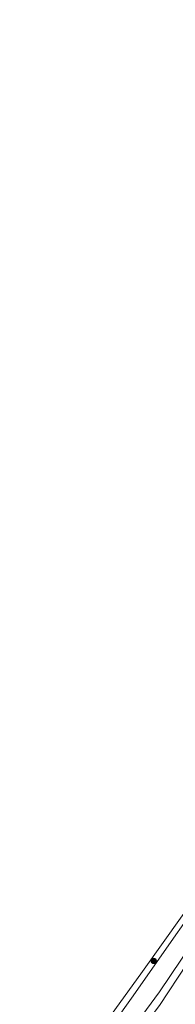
# Model space of a CAD drawing. Header units: millimetres. Extents: x 82463 to 85160, y 450000 to 452470.
# Tile 83 of 98: x 84510 to 84553, y 451871 to 452146. Entities that reach past the tile are written whole.
import ezdxf

# ---------------------------------------------------------------- set-up
doc = ezdxf.new("R2010")
doc.units = ezdxf.units.MM
for name, color, linetype, lineweight in [('bp-bs-boom', 93, 'Continuous', 18), ('gw-bs-insteekwatergang', 93, 'Continuous', 18), ('wh-bs-waterlijn', 133, 'Continuous', 18)]:
    doc.layers.add(name, color=color, linetype=linetype, lineweight=lineweight)

# ---------------------------------------------------------------- blocks, each defined once
blk = doc.blocks.new('boom')
blk.add_hatch(color=256).paths.add_polyline_path([(-0.75, 0, 1), (0.75, 0, 1)])
blk.add_circle((0, 0), 0.75)

msp = doc.modelspace()

# ---------------------------------------------------------------- linework, layer by layer
at = {"layer": 'gw-bs-insteekwatergang'}
for points in [[(84707.479, 452145.506, -1.412), (84703.179, 452138.235, -1.411), (84682.37, 452103.217, -1.416), (84664.122, 452072.492, -1.448), (84648.334, 452045.116, -1.439), (84629.483, 452014.062, -1.38), (84612.742, 451986.422, -1.262), (84599.996, 451964.928, -1.325), (84582.564, 451937.439, -1.343), (84565.876, 451911.451, -1.189), (84543.807, 451880.431, -1.191), (84520.681, 451848.425, -1.317), (84509.566, 451834.086, -1.346)], [(84515.982, 451827.884, -0.772), (84516.85, 451828.96, -0.771), (84548.534, 451870.986, -0.599), (84571.653, 451906.019, -0.817), (84590.323, 451935.292, -0.813), (84610.286, 451966.952, -0.799), (84626.874, 451994.398, -0.749), (84645.802, 452025.931, -0.749), (84659.38, 452049.164, -0.808), (84661.727, 452053.006, -0.908), (84662.823, 452054.151, -1.262)]]:
    msp.add_polyline3d(points, dxfattribs=at)
at = {"layer": 'wh-bs-waterlijn'}
for points in [[(84708.176, 452144.829, -1.947), (84699.137, 452129.687, -1.947), (84683.977, 452104.225, -1.947), (84668.793, 452078.698, -1.947), (84652.48, 452050.128, -1.947), (84634.764, 452020.566, -1.947), (84614.418, 451986.853, -1.947), (84595.364, 451954.778, -1.947), (84567.055, 451910.464, -1.947), (84540.701, 451872.993, -1.94), (84522.835, 451847.83, -1.94), (84510.837, 451832.858, -1.94)], [(84514.621, 451829.2, -1.8), (84520.109, 451836.144, -1.8), (84548.502, 451874.762, -1.8), (84570.357, 451907.153, -1.801), (84590.88, 451938.828, -1.801), (84622.767, 451990.525, -1.801), (84648.731, 452033.832, -1.801), (84660.327, 452053.594, -1.801), (84661.79, 452054.705, -1.801), (84661.884, 452054.881, -1.745), (84662.757, 452054.413, -1.745), (84663.298, 452055.234, -1.745), (84662.535, 452055.749, -1.745), (84662.647, 452055.915, -1.888), (84662.689, 452057.231, -1.833), (84665.743, 452063.087, -1.833), (84686.989, 452098.821, -1.833), (84695.525, 452113.42, -1.833), (84711.977, 452141.133, -1.833)]]:
    msp.add_polyline3d(points, dxfattribs=at)

# ---------------------------------------------------------------- block references
at = {"layer": 'bp-bs-boom'}
msp.add_blockref('boom', (84546.924, 451883.386, -1.416), dxfattribs=at)

doc.saveas('drawing.dxf')
